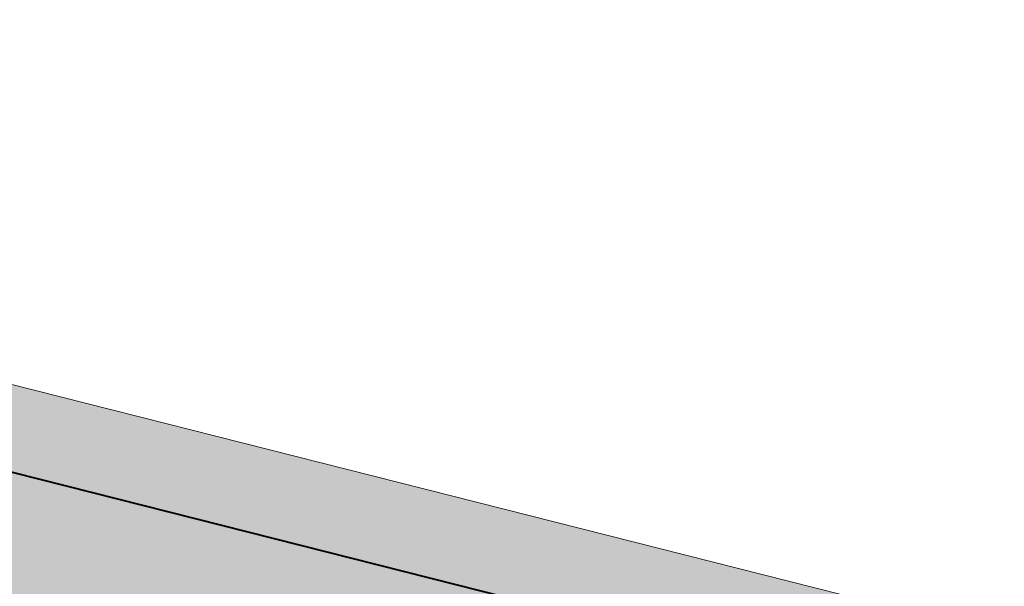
# Model space of a CAD drawing. Header units: metres. Extents: x 538891 to 1080079, y 6588829 to 13178720.
# Tile 53 of 169: x 538998 to 539010, y 6589581 to 6589588. Entities that reach past the tile are written whole.
import ezdxf

# ---------------------------------------------------------------- set-up
doc = ezdxf.new("R2010")
doc.units = ezdxf.units.M
doc.header["$LTSCALE"] = 0.4
doc.layers.add('KOLDE PST', color=7, linetype='Continuous')

# ---------------------------------------------------------------- blocks, each defined once
blk = doc.blocks.new('#9_019061_PP_TL (2D)')
at = {"linetype": 'Continuous', "lineweight": 0, "true_color": 0xffdf7f}
h = blk.add_hatch(color=41, dxfattribs=at)
h.paths.add_polyline_path([(538967.21352994, 6589597.091775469), (538966.98678208, 6589596.17005853), (538966.6916114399, 6589594.97020697), (538965.84170785, 6589591.51539799), (538963.50484979, 6589580.65387229), (538963.32411452, 6589579.710959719), (538963.18605296, 6589578.76086059), (538963.0909456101, 6589577.80550519), (538963.03898569, 6589576.84683449), (538963.03027878, 6589575.88679619), (538963.0648425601, 6589574.92734077), (538963.14260681, 6589573.97041754), (538963.26341354, 6589573.01797065), (538965.89890284, 6589555.42568705), (538966.2254419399, 6589553.93843712), (538966.74896805, 6589552.50859079), (538967.4599752, 6589551.16211058), (538968.3455532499, 6589549.92344531), (538969.38962224, 6589548.81508613), (538970.5732244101, 6589547.85715814), (538971.87486843, 6589547.067055), (538973.2709196, 6589546.45912305), (538977.34075815, 6589545.25280541), (538983.16889697, 6589543.71456132), (538984.1353765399, 6589543.47341756), (538985.10802877, 6589543.25852059), (538986.08614101, 6589543.07002786), (538987.06899662, 6589542.908077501), (538988.05587546, 6589542.77278814), (538989.0460544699, 6589542.66425892), (538990.03880816, 6589542.58256935), (538991.03340914, 6589542.52777921), (538997.3048967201, 6589542.26736285), (538997.93192009, 6589542.23282011), (538998.55777885, 6589542.18131945), (538999.18201445, 6589542.112898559), (538999.8041695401, 6589542.02760756), (539000.42378827, 6589541.92550894), (539001.0404166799, 6589541.80667751), (539001.65360298, 6589541.671200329), (539002.2628979, 6589541.51917665), (539020.5340734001, 6589536.69679192), (539037.1420600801, 6589531.516978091), (539038.50814023, 6589531.12471841), (539039.8906190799, 6589530.79487777), (539041.28664631, 6589530.52813713), (539042.6933434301, 6589530.32504649), (539044.10780994, 6589530.18602461), (539045.5271293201, 6589530.11135813), (539046.94837505, 6589530.101201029), (539048.36861664, 6589530.15557423), (539054.93069911, 6589530.55617377), (539054.85151024, 6589531.853759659), (539048.2894022, 6589531.45315855), (539046.92814828, 6589531.40104366), (539045.56593193, 6589531.41077891), (539044.20556191, 6589531.48234422), (539042.84984321, 6589531.61559203), (539041.50157121, 6589531.81024759), (539040.1635259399, 6589532.06590954), (539038.83846635, 6589532.382050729), (539037.5291243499, 6589532.758018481), (539036.94293194, 6589532.93729109), (539036.40464037, 6589533.23055238), (539035.93615113, 6589533.62587228), (539035.55652534, 6589534.10716664), (539035.28120861, 6589534.65485332), (539035.1214026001, 6589535.24664892), (539035.08360924, 6589535.85847542), (539035.16936619, 6589536.465439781), (539042.12670358, 6589563.958035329), (539042.25968117, 6589564.326864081), (539042.46205854, 6589564.66266327), (539042.72605845, 6589564.952528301), (539043.04153554, 6589565.18531983), (539043.3963662, 6589565.352091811), (539043.77691448, 6589565.4464353), (539044.1685561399, 6589565.46472472), (539044.5562408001, 6589565.406258), (539048.0676200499, 6589564.51766056), (539048.63, 6589566.374), (539044.86703688, 6589569.10916711), (539045.27687424, 6589570.71075483), (538968.86533609, 6589590.04762865), (538968.4980071, 6589590.17989317), (538968.1633726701, 6589590.381000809), (538967.87418441, 6589590.64328814), (538967.6414621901, 6589590.9567604), (538967.47407415, 6589591.30947236), (538967.37839881, 6589591.68798355), (538967.35808197, 6589592.07787034), (538967.41389696, 6589592.46427588), (538968.4758926, 6589596.78122673)])
h.paths.add_polyline_path([(538964.6291230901, 6589580.41198481), (538964.4581458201, 6589579.519980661), (538964.3275382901, 6589578.62117797), (538964.23756585, 6589577.71740279), (538964.18841128, 6589576.810491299), (538964.18017446, 6589575.90228605), (538964.21287212, 6589574.99463222), (538964.28643783, 6589574.089373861), (538964.4007221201, 6589573.18835015), (538967.03621143, 6589555.59606655), (538967.12272478, 6589555.10217192), (538967.23352377, 6589554.613152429), (538967.36833798, 6589554.1302015), (538967.5268384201, 6589553.654497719), (538967.7086382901, 6589553.18720201), (538967.91329391, 6589552.72945476), (538968.1403058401, 6589552.282373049), (538968.38911929, 6589551.847047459), (538968.6206553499, 6589551.482008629), (538968.86752444, 6589551.12715944), (538969.1292788, 6589550.78314353), (538969.40544366, 6589550.45058486), (538969.6955181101, 6589550.13008664), (538969.99897601, 6589549.82223018), (538970.31526695, 6589549.52757387), (538970.64381724, 6589549.24665217), (538970.9577123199, 6589549.002405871), (538971.2833586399, 6589548.774062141), (538971.6199513, 6589548.56218537), (538971.96665836, 6589548.367299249), (538972.32262287, 6589548.18988548), (538972.6869650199, 6589548.03038255), (538973.0587842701, 6589547.88918472), (538973.4371616, 6589547.76664097), (538977.6915538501, 6589546.50473601), (538983.50065054, 6589544.97151779), (538984.43298816, 6589544.738892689), (538985.3712804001, 6589544.53158719), (538986.31483976, 6589544.34975318), (538987.26297493, 6589544.19352388), (538988.2149912, 6589544.06301377), (538989.1701910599, 6589543.958318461), (538990.12787465, 6589543.87951467), (538991.08734027, 6589543.82666005), (538998.82201974, 6589544.0275033), (538999.617679, 6589543.94427867), (539032.0454460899, 6589535.7380358), (539040.4602183, 6589568.989826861), (538966.2140768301, 6589587.77872058)])
at = {"color": 41, "linetype": 'Continuous', "lineweight": 9, "true_color": 0xffdf7f, "flags": 128}
blk.add_lwpolyline([(539054.851510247, 6589531.85375966), (539048.2894022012, 6589531.453158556, -0.09107514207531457), (539037.5291243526, 6589532.758018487, -0.4276399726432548), (539035.1693661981, 6589536.465439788), (539042.1267035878, 6589563.958035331, -0.4142136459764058), (539044.556240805, 6589565.406258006), (539048.0676200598, 6589564.51766056), (539048.63, 6589566.374), (539044.8670368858, 6589569.109167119), (539045.2768742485, 6589570.710754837), (538968.865336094, 6589590.047628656, -0.4122694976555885)], format="xyb", dxfattribs=at)
at = {"color": 5, "linetype": 'Continuous', "lineweight": 40, "true_color": 0x0000ff, "flags": 128}
blk.add_lwpolyline([(538968.4758926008, 6589596.781226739), (538967.4138969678, 6589592.464275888, 0.4122693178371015), (538968.865336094, 6589590.047628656), (539045.2768742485, 6589570.710754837)], format="xyb", dxfattribs=at)
blk = doc.blocks.new('KOLDE PST TL')
at = {"color": 7}
blk.add_blockref('#9_019061_PP_TL (2D)', (0, 0), dxfattribs=at)
blk = doc.blocks.new('#13_KOLDE TAIM (2D)')
at = {"linetype": 'Continuous', "lineweight": 0, "true_color": 0xc4f877}
h = blk.add_hatch(color=71, dxfattribs=at)
edge = h.paths.add_edge_path()
edge.add_line((539045.535255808, 6589571.676891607), (538969.11066473, 6589591.017068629))
edge.add_arc((538969.3559929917, 6589591.986508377), 0.9999996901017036, 166.1793209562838, 255.7987617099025, ccw=False)
edge.add_line((538968.3849451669, 6589592.225392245), (538969.4469408, 6589596.542343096))
edge.add_line((538969.4469408, 6589596.542343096), (538968.4758926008, 6589596.781226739))
edge.add_line((538968.4758926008, 6589596.781226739), (538967.4138969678, 6589592.464275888))
edge.add_arc((538969.3559926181, 6589591.986508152), 1.999999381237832, 166.1793209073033, 255.7987616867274)
edge.add_line((538968.8653360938, 6589590.047628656), (539045.2768742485, 6589570.710754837))
edge.add_line((539045.2768742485, 6589570.710754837), (539045.535255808, 6589571.676891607))
at = {"color": 71, "linetype": 'Continuous', "lineweight": 5, "true_color": 0xc4f877, "flags": 128}
blk.add_lwpolyline([(539045.535255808, 6589571.676891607), (538969.11066473, 6589591.017068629, -0.4122694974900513), (538968.3849451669, 6589592.225392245), (538969.4469408, 6589596.542343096), (538968.4758926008, 6589596.781226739), (538967.4138969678, 6589592.464275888, 0.4122694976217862), (538968.8653360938, 6589590.047628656), (539045.2768742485, 6589570.710754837)], format="xyb", close=True, dxfattribs=at)
blk = doc.blocks.new('Kolde pst Taim')
at = {"color": 13, "true_color": 0xff4646}
blk.add_blockref('#13_KOLDE TAIM (2D)', (0, 0), dxfattribs=at)

msp = doc.modelspace()

# ---------------------------------------------------------------- block references
at = {"layer": 'KOLDE PST', "color": 7}
for name in ['KOLDE PST TL', 'Kolde pst Taim']:
    msp.add_blockref(name, (0, 0), dxfattribs=at)

doc.saveas('drawing.dxf')
